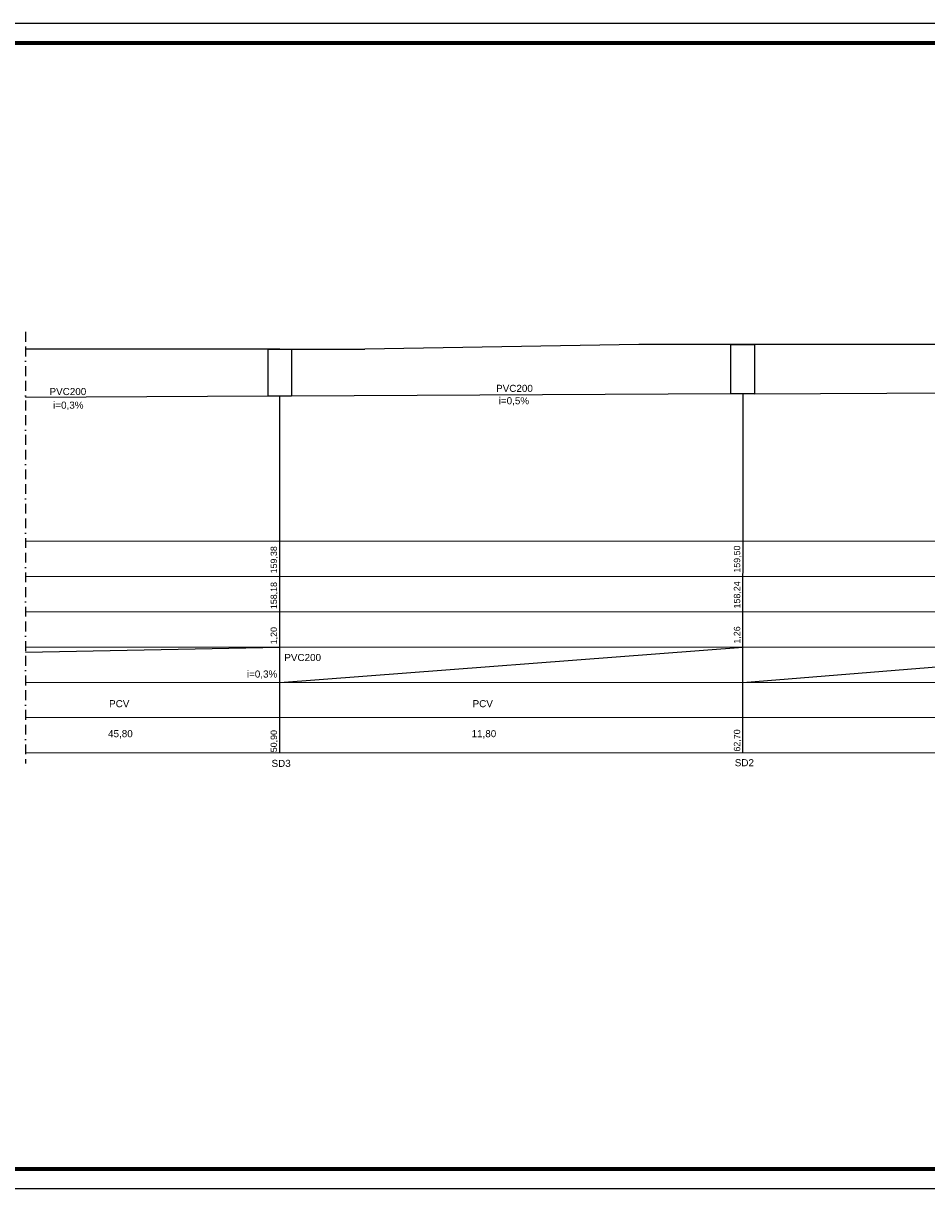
# Model space of a CAD drawing. Extents: x -118729 to -53705, y 33529 to 45095.
# Tile 16 of 83: x -80920 to -78617, y 40985 to 43955. Entities that reach past the tile are written whole.
import ezdxf

# ---------------------------------------------------------------- set-up
doc = ezdxf.new("R2010")
doc.units = 0
doc.header["$LTSCALE"] = 10
doc.header["$MEASUREMENT"] = 0
doc.linetypes.add('BORDER2', pattern=[0.875, 0.25, -0.125, 0.25, -0.125, 0, -0.125])
doc.linetypes.add('CONTINOUS', pattern=[0])
doc.layers.get('0').update_dxf_attribs({"color": 9, "linetype": 'CONTINUOUS'})
doc.layers.add('S-deszczowka', color=94, linetype='CONTINUOUS')
doc.layers.add('S-kanaliza', color=210, linetype='CONTINUOUS', lineweight=35)
doc.layers.add('S_TAB_RZĘDNYCH', color=9, linetype='CONTINUOUS', lineweight=13)
doc.styles.add('100', font='arial.ttf', dxfattribs={"height": 15})

msp = doc.modelspace()

# ---------------------------------------------------------------- linework, layer by layer
for p, q in [((-83298.09, 43954.93), (-77666.18, 43954.93)), ((-77666.18, 40984.93), (-83298.09, 40984.93))]:
    msp.add_line(p, q)
at = {"const_width": 10}
msp.add_lwpolyline([(-77716.18, 41034.93), (-83198.09, 41034.93), (-83198.09, 43904.93), (-77716.18, 43904.93)], close=True, dxfattribs=at)
at = {"layer": 'S-deszczowka', "color": 9, "linetype": 'BORDER2', "ltscale": 10}
msp.add_line((-80914.37, 43168.55), (-80914.37, 42068.36), dxfattribs=at)
at = {"layer": 'S-deszczowka', "color": 7, "linetype": 'CONTINOUS', "ltscale": 3}
for p, q in [((-79350.92, 43136.35), (-80049.04, 43124.35)), ((-77985.91, 43136.35), (-79350.92, 43136.35)), ((-80265.91, 43124.35), (-80914.37, 43124.35)), ((-80265.91, 43124.35), (-80049.04, 43124.35)), ((-79085.91, 42095.99), (-79084.5, 43010.49)), ((-80265.91, 42095.79), (-80265.91, 43004.35)), ((-80914.37, 42352.62), (-80265.91, 42365.36)), ((-80265.91, 42275.36), (-79085.49, 42365.36)), ((-79085.63, 42275.36), (-77955.91, 42365.36))]:
    msp.add_line(p, q, dxfattribs=at)
at = {"layer": 'S-deszczowka', "linetype": 'CONTINOUS', "ltscale": 3}
for p, q in [((-79115.91, 43010.35), (-80235.91, 43004.35)), ((-79055.91, 43010.35), (-77985.91, 43016.35)), ((-80295.91, 43004.35), (-80914.37, 43001.2))]:
    msp.add_line(p, q, dxfattribs=at)
for points in [[(-79115.91, 43136.35), (-79055.91, 43136.35), (-79055.91, 43010.35), (-79115.91, 43010.35)], [(-80295.91, 43124.35), (-80235.91, 43124.35), (-80235.91, 43004.35), (-80295.91, 43004.35)]]:
    msp.add_lwpolyline(points, close=True, dxfattribs=at)
at = {"layer": 'S_TAB_RZĘDNYCH', "color": 7}
for p, q in [((-80914.37, 42635.36), (-77955.91, 42635.36)), ((-80914.37, 42545.36), (-77955.91, 42545.36)), ((-80914.37, 42455.36), (-77955.91, 42455.36)), ((-80914.37, 42365.36), (-77955.91, 42365.36)), ((-80914.37, 42275.36), (-77955.91, 42275.36)), ((-80914.37, 42185.36), (-77955.91, 42185.36)), ((-80914.37, 42095.74), (-77955.91, 42095.99))]:
    msp.add_line(p, q, dxfattribs=at)

# ---------------------------------------------------------------- texts
at = {"layer": 'S-kanaliza', "color": 7, "style": '100'}
for s, p in [('PVC200', (-80852.96, 43007.45)), ('PVC200', (-79714.57, 43015.61)), ('i=0,3%%%', (-80843.8, 42972.75)), ('i=0,5%%%', (-79707.98, 42984.08)), ('PVC200', (-80254.47, 42329.75)), ('i=0,3%%%', (-80349.9, 42287.57)), ('PCV', (-80701.11, 42212.03)), ('PCV', (-79774.49, 42212.03)), ('45,80', (-80703.77, 42135.57)), ('11,80', (-79777.15, 42135.57)), ('SD3', (-80287.03, 42059.85)), ('SD2', (-79106.2, 42061.59))]:
    msp.add_text(s, height=18, dxfattribs=at).set_placement(p)
for s, p in [('159,38', (-80273.2, 42553.09)), ('159,50', (-79092.37, 42554.83)), ('158,24', (-79092.37, 42463.66)), ('158,18', (-80273.2, 42461.92)), ('1,20', (-80273.2, 42372.37)), ('1,26', (-79092.37, 42374.11)), ('50,90', (-80273.2, 42097.2)), ('62,70', (-79092.37, 42098.93))]:
    msp.add_text(s, height=16.2, rotation=90, dxfattribs=at).set_placement(p)

doc.saveas('drawing.dxf')
